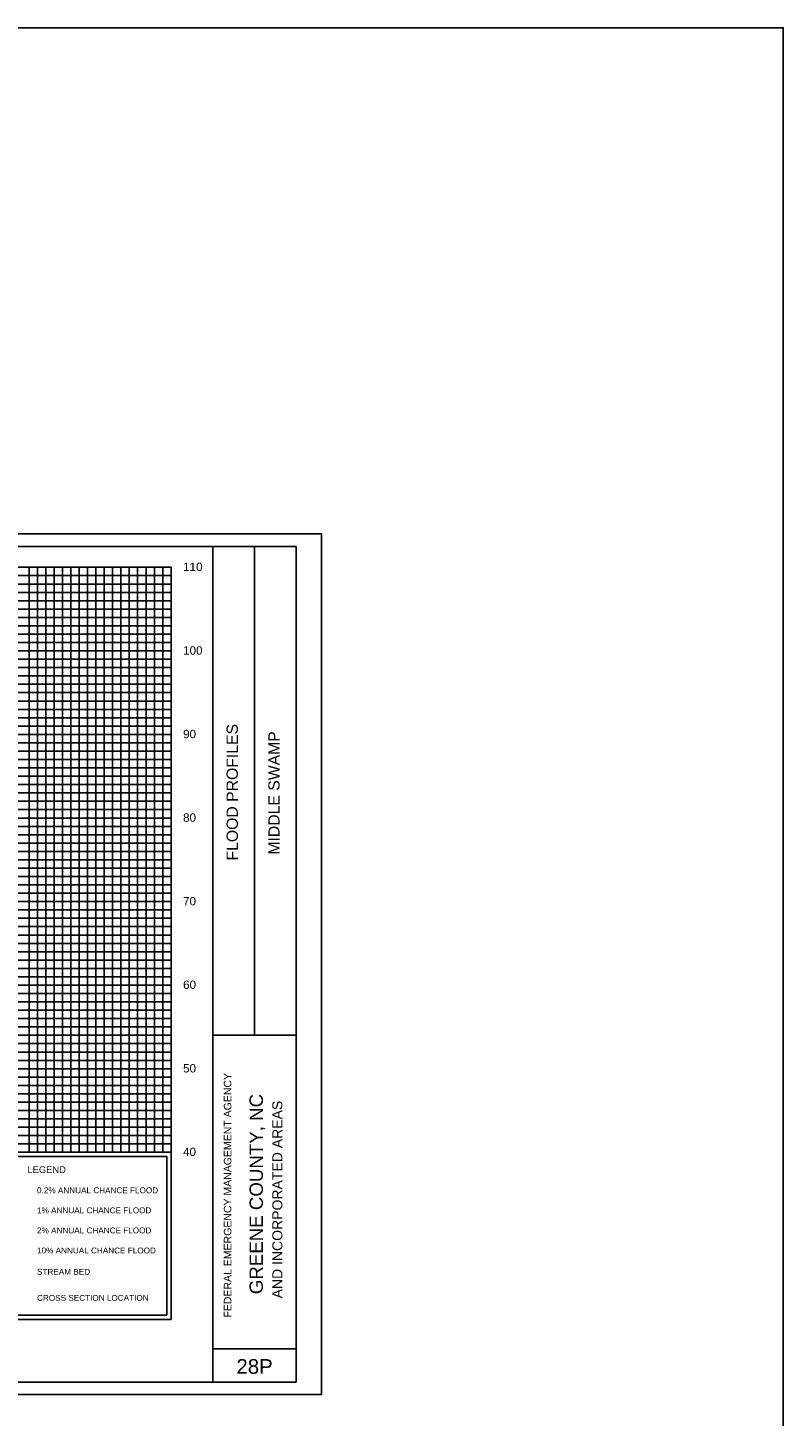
# Model space of a CAD drawing. Header units: inches. Extents: x -7.3 to 59.2, y 29 to 76.9.
# Tile 13 of 14: x 50.2 to 59.2, y 38.2 to 54.8. Entities that reach past the tile are written whole.
import ezdxf
from ezdxf.enums import TextEntityAlignment as Align

# ---------------------------------------------------------------- set-up
doc = ezdxf.new("R2010")
doc.units = ezdxf.units.IN
doc.header["$LTSCALE"] = 0.3
doc.header["$MEASUREMENT"] = 0
doc.linetypes.add('DOT', pattern=[0.25, 0, -0.25])
doc.layers.get('0').update_dxf_attribs({"color": 3, "plot": 0})
for name, color, linetype in [('1', 5, 'Continuous'), ('2', 50, 'Continuous'), ('3', 9, 'DOT'), ('STRUCTURE', 30, 'Continuous'), ('TEXT', 255, 'Continuous')]:
    doc.layers.add(name, color=color, linetype=linetype)
doc.styles.add('ARIAL', font='ARIAL.TTF')

msp = doc.modelspace()

# ---------------------------------------------------------------- linework, layer by layer
at = {"color": 252}
msp.add_lwpolyline([(37.586, 48.777), (53.686, 48.777), (53.686, 38.477), (37.586, 38.477)], close=True, dxfattribs=at)
at = {"layer": '1'}
for p, q in [((53.386, 48.627), (37.886, 48.627)), ((52.386, 38.627), (52.386, 48.627)), ((52.886, 42.777), (52.886, 48.627)), ((53.386, 38.627), (53.386, 48.627)), ((52.386, 42.777), (53.386, 42.777)), ((52.386, 39.027), (53.386, 39.027)), ((37.886, 38.627), (53.386, 38.627))]:
    msp.add_line(p, q, dxfattribs=at)
at = {"layer": '2', "color": 50}
for p, q in [((38.886, 48.377), (51.886, 48.377)), ((51.886, 39.377), (51.886, 48.377)), ((38.886, 46.377), (51.886, 46.377)), ((38.886, 45.377), (51.886, 45.377)), ((38.886, 44.377), (51.886, 44.377)), ((38.886, 43.377), (51.886, 43.377)), ((38.886, 42.377), (51.886, 42.377)), ((38.886, 41.377), (51.886, 41.377)), ((38.886, 39.377), (51.886, 39.377))]:
    msp.add_line(p, q, dxfattribs=at)
at = {"layer": '2', "color": 50, "linetype": 'Continuous'}
for p, q in [((50.886, 41.377), (50.886, 48.377)), ((38.886, 47.377), (51.886, 47.377))]:
    msp.add_line(p, q, dxfattribs=at)
at = {"layer": '3', "color": 8, "linetype": 'Continuous'}
for p, q in [((50.186, 41.377), (50.186, 48.377)), ((50.286, 41.377), (50.286, 48.377)), ((50.386, 41.377), (50.386, 48.377)), ((50.486, 41.377), (50.486, 48.377)), ((50.586, 41.377), (50.586, 48.377)), ((50.686, 41.377), (50.686, 48.377)), ((50.786, 41.377), (50.786, 48.377)), ((50.986, 41.377), (50.986, 48.377)), ((51.086, 41.377), (51.086, 48.377)), ((51.186, 41.377), (51.186, 48.377)), ((51.286, 41.377), (51.286, 48.377)), ((51.386, 41.377), (51.386, 48.377)), ((51.486, 41.377), (51.486, 48.377)), ((51.586, 41.377), (51.586, 48.377)), ((51.686, 41.377), (51.686, 48.377)), ((51.786, 41.377), (51.786, 48.377)), ((38.886, 48.277), (51.886, 48.277)), ((38.886, 48.177), (51.886, 48.177)), ((38.886, 48.077), (51.886, 48.077)), ((38.886, 47.977), (51.886, 47.977)), ((38.886, 47.877), (51.886, 47.877)), ((38.886, 47.777), (51.886, 47.777)), ((38.886, 47.677), (51.886, 47.677)), ((38.886, 47.577), (51.886, 47.577)), ((38.886, 47.477), (51.886, 47.477)), ((38.886, 47.277), (51.886, 47.277)), ((38.886, 47.177), (51.886, 47.177)), ((38.886, 47.077), (51.886, 47.077)), ((38.886, 46.977), (51.886, 46.977)), ((38.886, 46.877), (51.886, 46.877)), ((38.886, 46.777), (51.886, 46.777)), ((38.886, 46.677), (51.886, 46.677)), ((38.886, 46.577), (51.886, 46.577)), ((38.886, 46.477), (51.886, 46.477)), ((38.886, 46.277), (51.886, 46.277)), ((38.886, 46.177), (51.886, 46.177)), ((38.886, 46.077), (51.886, 46.077)), ((38.886, 45.977), (51.886, 45.977)), ((38.886, 45.877), (51.886, 45.877)), ((38.886, 45.777), (51.886, 45.777)), ((38.886, 45.677), (51.886, 45.677)), ((38.886, 45.577), (51.886, 45.577)), ((38.886, 45.477), (51.886, 45.477)), ((38.886, 45.277), (51.886, 45.277)), ((38.886, 45.177), (51.886, 45.177)), ((38.886, 45.077), (51.886, 45.077)), ((38.886, 44.977), (51.886, 44.977)), ((38.886, 44.877), (51.886, 44.877)), ((38.886, 44.777), (51.886, 44.777)), ((38.886, 44.677), (51.886, 44.677)), ((38.886, 44.577), (51.886, 44.577)), ((38.886, 44.477), (51.886, 44.477)), ((38.886, 44.277), (51.886, 44.277)), ((38.886, 44.177), (51.886, 44.177)), ((38.886, 44.077), (51.886, 44.077)), ((38.886, 43.977), (51.886, 43.977)), ((38.886, 43.877), (51.886, 43.877)), ((38.886, 43.777), (51.886, 43.777)), ((38.886, 43.677), (51.886, 43.677)), ((38.886, 43.577), (51.886, 43.577)), ((38.886, 43.477), (51.886, 43.477)), ((38.886, 43.277), (51.886, 43.277)), ((38.886, 43.177), (51.886, 43.177)), ((38.886, 43.077), (51.886, 43.077)), ((38.886, 42.977), (51.886, 42.977)), ((38.886, 42.877), (51.886, 42.877)), ((38.886, 42.777), (51.886, 42.777)), ((38.886, 42.677), (51.886, 42.677)), ((38.886, 42.577), (51.886, 42.577)), ((38.886, 42.477), (51.886, 42.477)), ((38.886, 42.277), (51.886, 42.277)), ((38.886, 42.177), (51.886, 42.177)), ((38.886, 42.077), (51.886, 42.077)), ((38.886, 41.977), (51.886, 41.977)), ((38.886, 41.877), (51.886, 41.877)), ((38.886, 41.777), (51.886, 41.777)), ((38.886, 41.677), (51.886, 41.677)), ((38.886, 41.577), (51.886, 41.577)), ((38.886, 41.477), (51.886, 41.477))]:
    msp.add_line(p, q, dxfattribs=at)
at = {"layer": 'STRUCTURE'}
msp.add_lwpolyline([(-7.272, 54.833), (59.218, 54.833), (59.218, 32.641), (-7.272, 32.641)], close=True, dxfattribs=at)
at = {"layer": 'TEXT'}
for p, q in [((51.836, 41.327), (48.936, 41.327)), ((51.836, 39.427), (51.836, 41.327)), ((48.936, 39.427), (51.836, 39.427))]:
    msp.add_line(p, q, dxfattribs=at)

# ---------------------------------------------------------------- texts
at = {"layer": 'TEXT', "style": 'ARIAL'}
for s, height, p in [(' 110', 0.1, (51.991, 48.332)), (' 100', 0.1, (51.991, 47.332)), (' 90', 0.1, (51.991, 46.332)), (' 80', 0.1, (51.991, 45.332)), (' 70', 0.1, (51.991, 44.332)), (' 60', 0.1, (51.991, 43.332)), (' 50', 0.1, (51.991, 42.332)), (' 40', 0.1, (51.991, 41.332)), ('LEGEND', 0.08, (50.167, 41.129)), ('0.2% ANNUAL CHANCE FLOOD', 0.07, (50.281, 40.887)), ('1% ANNUAL CHANCE FLOOD', 0.07, (50.281, 40.647)), ('2% ANNUAL CHANCE FLOOD', 0.07, (50.281, 40.407)), ('10% ANNUAL CHANCE FLOOD', 0.07, (50.281, 40.167)), ('STREAM BED', 0.07, (50.281, 39.912)), ('CROSS SECTION LOCATION', 0.07, (50.281, 39.6))]:
    msp.add_text(s, height=height, dxfattribs=at).set_placement(p)
for s, height, p in [('FLOOD PROFILES', 0.135, (52.686, 44.868)), ('FEDERAL EMERGENCY MANAGEMENT AGENCY', 0.09, (52.608, 39.399))]:
    msp.add_text(s, height=height, rotation=90, dxfattribs=at).set_placement(p)
for s, height, p in [('MIDDLE SWAMP', 0.135, (53.186, 45.677)), ('GREENE COUNTY, NC', 0.16, (52.986, 40.877)), ('AND INCORPORATED AREAS', 0.12, (53.219, 40.811))]:
    msp.add_text(s, height=height, rotation=90, dxfattribs=at).set_placement(p, align=Align.CENTER)
msp.add_text('28P', height=0.175, dxfattribs=at).set_placement((52.886, 38.727), align=Align.CENTER)

doc.saveas('drawing.dxf')
